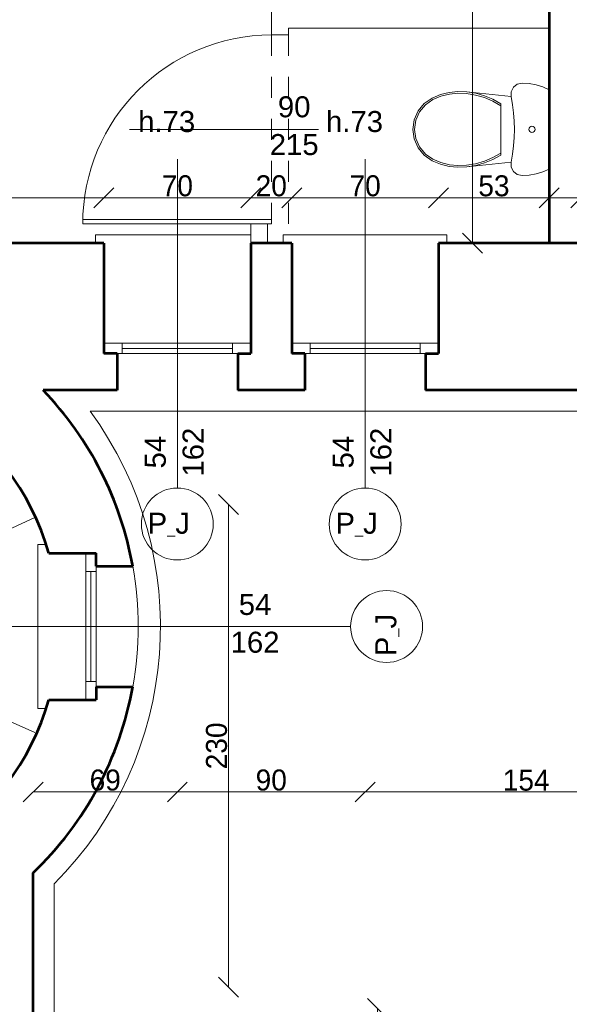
# Model space of a CAD drawing. Header units: inches. Extents: x -21887 to 84279, y -131485 to 67836.
# Tile 19 of 256: x -4483 to -1864, y -24384 to -19694. Entities that reach past the tile are written whole.
import ezdxf

# ---------------------------------------------------------------- set-up
doc = ezdxf.new("R2010")
doc.units = ezdxf.units.IN
doc.header["$MEASUREMENT"] = 0
doc.linetypes.add('Dashed copy', pattern=[200, 100, -100])
doc.layers.get('0').update_dxf_attribs({"lineweight": 13})
doc.layers.get('Defpoints').update_dxf_attribs({"lineweight": 13})
for name, color, linetype, lineweight in [('AI_MURY', 7, 'Continuous', 53), ('Dimensioning', 7, 'Continuous', 13), ('DRZWI', 7, 'Continuous', 13), ('dzialowki', 7, 'Continuous', 53), ('Furniture & Equipment', 7, 'Continuous', 13), ('PODCIAGI', 7, 'Continuous', 13), ('schodzy', 7, 'Continuous', 13)]:
    doc.layers.add(name, color=color, linetype=linetype, lineweight=lineweight)
doc.styles.add('GENERATED_STYLE_7', font='txt')
doc.styles.add('Style-Courier New', font='txt')
doc.dimstyles.new('Dimstyle_4', dxfattribs={"dimtxt": 100, "dimasz": 95, "dimexe": 0, "dimexo": 0, "dimgap": 0.09, "dimtad": 1, "dimdec": 0, "dimlfac": 0.1, "dimzin": 0, "dimdsep": 46, "dimlunit": 5, "dimtxsty": 'GENERATED_STYLE_7', "dimblk": 'ARROWHEAD_6', "dimcen": 0.09, "dimclrd": 161, "dimclre": 161, "dimclrt": 7, "dimadec": 0, "dimazin": 0, "dimtfac": 1, "dimtdec": 0, "dimtmove": 0, "dimatfit": 3, "dimfxl": 0, "dimtolj": 1, "dimtzin": 0, "dimarcsym": 0})
doc.dimstyles.new('Dimstyle_5', dxfattribs={"dimtxt": 100, "dimasz": 95, "dimexe": 0.18, "dimexo": 0, "dimgap": 0.09, "dimtad": 1, "dimtih": 1, "dimtoh": 1, "dimdec": 0, "dimlfac": 0.1, "dimzin": 0, "dimdsep": 46, "dimlunit": 5, "dimtxsty": 'GENERATED_STYLE_7', "dimblk": 'ARROWHEAD_6', "dimcen": 0.09, "dimclrd": 161, "dimclre": 161, "dimclrt": 7, "dimadec": 0, "dimazin": 0, "dimtfac": 1, "dimtdec": 0, "dimtmove": 0, "dimatfit": 3, "dimfxl": 0, "dimtolj": 1, "dimtzin": 0, "dimarcsym": 0})

# ---------------------------------------------------------------- blocks, each defined once
blk = doc.blocks.new('WC LT_70')
at = {"layer": 'Furniture & Equipment', "color": 9, "linetype": 'Continuous'}
for p, q in [((17.6, 619.2), (7.9, 587.1)), ((31.1, 650), (17.6, 619.2)), ((408.9, 650), (31.1, 650)), ((422.4, 619.2), (408.9, 650)), ((432.1, 587.1), (422.4, 619.2)), ((7.9, 587.1), (2, 554)), ((438, 554), (432.1, 587.1)), ((2, 554), (0, 520.5)), ((0, 520.5), (5.1, 497.8)), ((434.9, 497.8), (440, 520.5)), ((440, 520.5), (438, 554)), ((5.1, 497.8), (19.5, 479.5)), ((19.5, 479.5), (40.4, 469.1)), ((40.4, 469.1), (63.7, 468.6)), ((376.3, 468.6), (399.6, 469.1)), ((399.6, 469.1), (420.5, 479.5)), ((420.5, 479.5), (434.9, 497.8)), ((63.7, 468.6), (41, 257)), ((399, 257), (376.3, 468.6)), ((76.7, 381.4), (60, 341.4)), ((85.7, 381.4), (68.5, 341.2)), ((97.9, 419.3), (76.7, 381.4)), ((107.5, 419.3), (85.7, 381.4)), ((342.1, 419.3), (97.9, 419.3)), ((354.3, 381.4), (332.5, 419.3)), ((363.3, 381.4), (342.1, 419.3)), ((371.5, 341.2), (354.3, 381.4)), ((380, 341.4), (363.3, 381.4)), ((60, 341.4), (48.1, 299.7)), ((68.5, 341.2), (56.2, 299.2)), ((383.8, 299.2), (371.5, 341.2)), ((391.9, 299.7), (380, 341.4)), ((48.1, 299.7), (41, 257)), ((56.2, 299.2), (49, 256.1)), ((391, 256.1), (383.8, 299.2)), ((399, 257), (391.9, 299.7)), ((41, 257), (39.4, 214.7)), ((49, 256.1), (47.5, 215)), ((392.5, 215), (391, 256.1)), ((400.6, 214.7), (399, 257)), ((39.4, 214.7), (43.9, 172.6)), ((47.5, 215), (51.9, 174)), ((388.1, 174), (392.5, 215)), ((396.1, 172.6), (400.6, 214.7)), ((43.9, 172.6), (54.3, 131.6)), ((51.9, 174), (62, 134.1)), ((378, 134.1), (388.1, 174)), ((385.7, 131.6), (396.1, 172.6)), ((54.3, 131.6), (70.5, 92.4)), ((62, 134.1), (77.7, 96)), ((77.7, 96), (102.5, 59.8)), ((337.5, 59.8), (362.3, 96)), ((362.3, 96), (378, 134.1)), ((369.5, 92.4), (385.7, 131.6)), ((70.5, 92.4), (96.5, 54.4)), ((96.5, 54.4), (132, 25)), ((102.5, 59.8), (136.3, 31.8)), ((303.7, 31.8), (337.5, 59.8)), ((308, 25), (343.5, 54.4)), ((343.5, 54.4), (369.5, 92.4)), ((132, 25), (174.3, 6.4)), ((136.3, 31.8), (176.5, 14.1)), ((174.3, 6.4), (220, 0)), ((176.5, 14.1), (220, 8)), ((220, 8), (263.5, 14.1)), ((220, 0), (265.7, 6.4)), ((263.5, 14.1), (303.7, 31.8)), ((265.7, 6.4), (308, 25))]:
    blk.add_line(p, q, dxfattribs=at)
at = {"layer": 'Furniture & Equipment', "color": 9, "linetype": 'Continuous', "flags": 128}
blk.add_lwpolyline([(376.3, 468.6), (337.6, 475.4), (298.5, 480.3), (259.3, 483.3), (220, 484.3), (180.7, 483.3), (141.5, 480.3), (102.4, 475.4), (63.7, 468.6)], dxfattribs=at)
at = {"layer": 'Furniture & Equipment', "color": 9, "linetype": 'Continuous'}
blk.add_circle((220, 567.4), 15, dxfattribs=at)
blk = doc.blocks.new('ARROWHEAD_6')
at = {"color": 0, "linetype": 'Continuous'}
for p, q in [((-0.5, -0.5), (0.5, 0.5)), ((0, 0), (-1, 0))]:
    blk.add_line(p, q, dxfattribs=at)
blk = doc.blocks.new('*U1160')
at = {"layer": 'Defpoints', "color": 0, "linetype": 'Continuous'}
for p in [(-3732, -21559.3), (-3732, -23373), (-4419.5, -23758.2)]:
    blk.add_point(p, dxfattribs=at)
at = {"layer": 'Dimensioning', "color": 161, "linetype": 'Continuous', "lineweight": -2}
for p, q in [((-4419.5, -23373.2), (-4419.5, -23372.8)), ((-4324.5, -23373), (-3827, -23373)), ((-3732, -23372.8), (-3732, -23373.2))]:
    blk.add_line(p, q, dxfattribs=at)
at = {"layer": 'Dimensioning', "color": 161, "linetype": 'Continuous', "lineweight": -2, "xscale": 95, "yscale": 95, "zscale": 95, "rotation": 180}
blk.add_blockref('ARROWHEAD_6', (-4419.5, -23373), dxfattribs=at)
at = {"layer": 'Dimensioning', "color": 161, "linetype": 'Continuous', "lineweight": -2, "xscale": 95, "yscale": 95, "zscale": 95}
blk.add_blockref('ARROWHEAD_6', (-3732, -23373), dxfattribs=at)
at = {"layer": 'Dimensioning', "color": 7, "linetype": 'Continuous', "insert": (-4075.7, -23316.7), "char_height": 100, "attachment_point": 5, "style": 'GENERATED_STYLE_7'}
blk.add_mtext('69', dxfattribs=at)
blk = doc.blocks.new('*D2144')
at = {"layer": 'Defpoints'}
for p in [(-3732, -21559.3), (-4075.7, -23373), (-3732, -23373), (-4419.5, -23758.2)]:
    blk.add_point(p, dxfattribs=at)
at = {"layer": 'Dimensioning', "color": 161, "linetype": 'Continuous'}
blk.add_blockref('*U1160', (0, 0), dxfattribs=at)
blk = doc.blocks.new('*U1161')
at = {"layer": 'Defpoints', "color": 0, "linetype": 'Continuous'}
for p in [(-3732, -21559.3), (-2837, -21559.3), (-2837, -23373)]:
    blk.add_point(p, dxfattribs=at)
at = {"layer": 'Dimensioning', "color": 161, "linetype": 'Continuous', "lineweight": -2}
for p, q in [((-3732, -23372.8), (-3732, -23373.2)), ((-3637, -23373), (-2932, -23373)), ((-2837, -23372.8), (-2837, -23373.2))]:
    blk.add_line(p, q, dxfattribs=at)
at = {"layer": 'Dimensioning', "color": 161, "linetype": 'Continuous', "lineweight": -2, "xscale": 95, "yscale": 95, "zscale": 95, "rotation": 180}
blk.add_blockref('ARROWHEAD_6', (-3732, -23373), dxfattribs=at)
at = {"layer": 'Dimensioning', "color": 161, "linetype": 'Continuous', "lineweight": -2, "xscale": 95, "yscale": 95, "zscale": 95}
blk.add_blockref('ARROWHEAD_6', (-2837, -23373), dxfattribs=at)
at = {"layer": 'Dimensioning', "color": 7, "linetype": 'Continuous', "insert": (-3284.5, -23316.7), "char_height": 100, "attachment_point": 5, "style": 'GENERATED_STYLE_7'}
blk.add_mtext('90', dxfattribs=at)
blk = doc.blocks.new('*D2145')
at = {"layer": 'Defpoints'}
for p in [(-3732, -21559.3), (-2837, -21559.3), (-3284.5, -23373), (-2837, -23373)]:
    blk.add_point(p, dxfattribs=at)
at = {"layer": 'Dimensioning', "color": 161, "linetype": 'Continuous'}
blk.add_blockref('*U1161', (0, 0), dxfattribs=at)
blk = doc.blocks.new('*U1162')
at = {"layer": 'Defpoints', "color": 0, "linetype": 'Continuous'}
for p in [(-2837, -21559.3), (-1302, -21559.3), (-1302, -23373)]:
    blk.add_point(p, dxfattribs=at)
at = {"layer": 'Dimensioning', "color": 161, "linetype": 'Continuous', "lineweight": -2}
for p, q in [((-2837, -23372.8), (-2837, -23373.2)), ((-2742, -23373), (-1397, -23373)), ((-1302, -23372.8), (-1302, -23373.2))]:
    blk.add_line(p, q, dxfattribs=at)
at = {"layer": 'Dimensioning', "color": 161, "linetype": 'Continuous', "lineweight": -2, "xscale": 95, "yscale": 95, "zscale": 95, "rotation": 180}
blk.add_blockref('ARROWHEAD_6', (-2837, -23373), dxfattribs=at)
at = {"layer": 'Dimensioning', "color": 161, "linetype": 'Continuous', "lineweight": -2, "xscale": 95, "yscale": 95, "zscale": 95}
blk.add_blockref('ARROWHEAD_6', (-1302, -23373), dxfattribs=at)
at = {"layer": 'Dimensioning', "color": 7, "linetype": 'Continuous', "insert": (-2069.5, -23317.3), "char_height": 100, "attachment_point": 5, "style": 'GENERATED_STYLE_7'}
blk.add_mtext('154', dxfattribs=at)
blk = doc.blocks.new('*D2146')
at = {"layer": 'Defpoints'}
for p in [(-2837, -21559.3), (-1302, -21559.3), (-2069.5, -23373), (-1302, -23373)]:
    blk.add_point(p, dxfattribs=at)
at = {"layer": 'Dimensioning', "color": 161, "linetype": 'Continuous'}
blk.add_blockref('*U1162', (0, 0), dxfattribs=at)
blk = doc.blocks.new('*U1165')
at = {"layer": 'Defpoints', "color": 0, "linetype": 'Continuous'}
for p in [(-5519.5, -20542.4), (-4082, -20542.4), (-4082, -20854)]:
    blk.add_point(p, dxfattribs=at)
at = {"layer": 'Dimensioning', "color": 161, "linetype": 'Continuous', "lineweight": -2}
for p, q in [((-5519.5, -20542.4), (-5519.5, -20542.6)), ((-5424.5, -20542.4), (-4177, -20542.4)), ((-4082, -20542.6), (-4082, -20542.3))]:
    blk.add_line(p, q, dxfattribs=at)
at = {"layer": 'Dimensioning', "color": 161, "linetype": 'Continuous', "lineweight": -2, "xscale": 95, "yscale": 95, "zscale": 95, "rotation": 180}
blk.add_blockref('ARROWHEAD_6', (-5519.5, -20542.4), dxfattribs=at)
at = {"layer": 'Dimensioning', "color": 161, "linetype": 'Continuous', "lineweight": -2, "xscale": 95, "yscale": 95, "zscale": 95}
blk.add_blockref('ARROWHEAD_6', (-4082, -20542.4), dxfattribs=at)
at = {"layer": 'Dimensioning', "color": 7, "linetype": 'Continuous', "insert": (-4800.7, -20488), "char_height": 100, "attachment_point": 5, "style": 'GENERATED_STYLE_7'}
blk.add_mtext('144', dxfattribs=at)
blk = doc.blocks.new('*D2156')
at = {"layer": 'Defpoints'}
for p in [(-5519.5, -20542.4), (-4800.7, -20542.4), (-4082, -20542.4), (-4082, -20854)]:
    blk.add_point(p, dxfattribs=at)
at = {"layer": 'Dimensioning', "color": 161, "linetype": 'Continuous'}
blk.add_blockref('*U1165', (0, 0), dxfattribs=at)
blk = doc.blocks.new('*U1166')
at = {"layer": 'Defpoints', "color": 0, "linetype": 'Continuous'}
for p in [(-3382, -20542.4), (-4082, -20854), (-3382, -20863.4)]:
    blk.add_point(p, dxfattribs=at)
at = {"layer": 'Dimensioning', "color": 161, "linetype": 'Continuous', "lineweight": -2}
for p, q in [((-4082, -20542.6), (-4082, -20542.3)), ((-3987, -20542.4), (-3477, -20542.4)), ((-3382, -20542.6), (-3382, -20542.3))]:
    blk.add_line(p, q, dxfattribs=at)
at = {"layer": 'Dimensioning', "color": 161, "linetype": 'Continuous', "lineweight": -2, "xscale": 95, "yscale": 95, "zscale": 95, "rotation": 180}
blk.add_blockref('ARROWHEAD_6', (-4082, -20542.4), dxfattribs=at)
at = {"layer": 'Dimensioning', "color": 161, "linetype": 'Continuous', "lineweight": -2, "xscale": 95, "yscale": 95, "zscale": 95}
blk.add_blockref('ARROWHEAD_6', (-3382, -20542.4), dxfattribs=at)
at = {"layer": 'Dimensioning', "color": 7, "linetype": 'Continuous', "insert": (-3732, -20486.1), "char_height": 100, "attachment_point": 5, "style": 'GENERATED_STYLE_7'}
blk.add_mtext('70', dxfattribs=at)
blk = doc.blocks.new('*D2157')
at = {"layer": 'Defpoints'}
for p in [(-3732, -20542.4), (-3382, -20542.4), (-4082, -20854), (-3382, -20863.4)]:
    blk.add_point(p, dxfattribs=at)
at = {"layer": 'Dimensioning', "color": 161, "linetype": 'Continuous'}
blk.add_blockref('*U1166', (0, 0), dxfattribs=at)
blk = doc.blocks.new('*U1167')
at = {"layer": 'Defpoints', "color": 0, "linetype": 'Continuous'}
for p in [(-3187, -20542.4), (-3382, -20863.4), (-3187, -20863.4)]:
    blk.add_point(p, dxfattribs=at)
at = {"layer": 'Dimensioning', "color": 161, "linetype": 'Continuous', "lineweight": -2}
for p, q in [((-3382, -20542.6), (-3382, -20542.3)), ((-3287, -20542.4), (-3282, -20542.4)), ((-3187, -20542.6), (-3187, -20542.3))]:
    blk.add_line(p, q, dxfattribs=at)
at = {"layer": 'Dimensioning', "color": 161, "linetype": 'Continuous', "lineweight": -2, "xscale": 95, "yscale": 95, "zscale": 95, "rotation": 180}
blk.add_blockref('ARROWHEAD_6', (-3382, -20542.4), dxfattribs=at)
at = {"layer": 'Dimensioning', "color": 161, "linetype": 'Continuous', "lineweight": -2, "xscale": 95, "yscale": 95, "zscale": 95}
blk.add_blockref('ARROWHEAD_6', (-3187, -20542.4), dxfattribs=at)
at = {"layer": 'Dimensioning', "color": 7, "linetype": 'Continuous', "insert": (-3284.5, -20486.1), "char_height": 100, "attachment_point": 5, "style": 'GENERATED_STYLE_7'}
blk.add_mtext('20', dxfattribs=at)
blk = doc.blocks.new('*D2158')
at = {"layer": 'Defpoints'}
for p in [(-3284.5, -20542.4), (-3187, -20542.4), (-3382, -20863.4), (-3187, -20863.4)]:
    blk.add_point(p, dxfattribs=at)
at = {"layer": 'Dimensioning', "color": 161, "linetype": 'Continuous'}
blk.add_blockref('*U1167', (0, 0), dxfattribs=at)
blk = doc.blocks.new('*U1168')
at = {"layer": 'Defpoints', "color": 0, "linetype": 'Continuous'}
for p in [(-2487, -20542.4), (-3187, -20863.4), (-2487, -20891.9)]:
    blk.add_point(p, dxfattribs=at)
at = {"layer": 'Dimensioning', "color": 161, "linetype": 'Continuous', "lineweight": -2}
for p, q in [((-3187, -20542.6), (-3187, -20542.3)), ((-3092, -20542.4), (-2582, -20542.4)), ((-2487, -20542.6), (-2487, -20542.3))]:
    blk.add_line(p, q, dxfattribs=at)
at = {"layer": 'Dimensioning', "color": 161, "linetype": 'Continuous', "lineweight": -2, "xscale": 95, "yscale": 95, "zscale": 95, "rotation": 180}
blk.add_blockref('ARROWHEAD_6', (-3187, -20542.4), dxfattribs=at)
at = {"layer": 'Dimensioning', "color": 161, "linetype": 'Continuous', "lineweight": -2, "xscale": 95, "yscale": 95, "zscale": 95}
blk.add_blockref('ARROWHEAD_6', (-2487, -20542.4), dxfattribs=at)
at = {"layer": 'Dimensioning', "color": 7, "linetype": 'Continuous', "insert": (-2837, -20486.1), "char_height": 100, "attachment_point": 5, "style": 'GENERATED_STYLE_7'}
blk.add_mtext('70', dxfattribs=at)
blk = doc.blocks.new('*D2159')
at = {"layer": 'Defpoints'}
for p in [(-2837, -20542.4), (-2487, -20542.4), (-3187, -20863.4), (-2487, -20891.9)]:
    blk.add_point(p, dxfattribs=at)
at = {"layer": 'Dimensioning', "color": 161, "linetype": 'Continuous'}
blk.add_blockref('*U1168', (0, 0), dxfattribs=at)
blk = doc.blocks.new('*U1169')
at = {"layer": 'Defpoints', "color": 0, "linetype": 'Continuous'}
for p in [(-1959.7, -20542.4), (-1959.7, -20645.4), (-2487, -20891.9)]:
    blk.add_point(p, dxfattribs=at)
at = {"layer": 'Dimensioning', "color": 161, "linetype": 'Continuous', "lineweight": -2}
for p, q in [((-2487, -20542.6), (-2487, -20542.3)), ((-2392, -20542.4), (-2054.7, -20542.4)), ((-1959.7, -20542.6), (-1959.7, -20542.3))]:
    blk.add_line(p, q, dxfattribs=at)
at = {"layer": 'Dimensioning', "color": 161, "linetype": 'Continuous', "lineweight": -2, "xscale": 95, "yscale": 95, "zscale": 95, "rotation": 180}
blk.add_blockref('ARROWHEAD_6', (-2487, -20542.4), dxfattribs=at)
at = {"layer": 'Dimensioning', "color": 161, "linetype": 'Continuous', "lineweight": -2, "xscale": 95, "yscale": 95, "zscale": 95}
blk.add_blockref('ARROWHEAD_6', (-1959.7, -20542.4), dxfattribs=at)
at = {"layer": 'Dimensioning', "color": 7, "linetype": 'Continuous', "insert": (-2223.3, -20486.1), "char_height": 100, "attachment_point": 5, "style": 'GENERATED_STYLE_7'}
blk.add_mtext('53', dxfattribs=at)
blk = doc.blocks.new('*D2160')
at = {"layer": 'Defpoints'}
for p in [(-2223.3, -20542.4), (-1959.7, -20542.4), (-1959.7, -20645.4), (-2487, -20891.9)]:
    blk.add_point(p, dxfattribs=at)
at = {"layer": 'Dimensioning', "color": 161, "linetype": 'Continuous'}
blk.add_blockref('*U1169', (0, 0), dxfattribs=at)
blk = doc.blocks.new('*U1170')
at = {"layer": 'Defpoints', "color": 0, "linetype": 'Continuous'}
for p in [(-1809.7, -20542.4), (-1959.7, -20645.4), (-1809.7, -20654.9)]:
    blk.add_point(p, dxfattribs=at)
at = {"layer": 'Dimensioning', "color": 161, "linetype": 'Continuous', "lineweight": -2}
for p, q in [((-2054.7, -20542.4), (-2149.7, -20542.4)), ((-1959.7, -20542.6), (-1959.7, -20542.3)), ((-1959.7, -20542.4), (-1809.7, -20542.4)), ((-1809.7, -20542.6), (-1809.7, -20542.3)), ((-1714.7, -20542.4), (-1446.3, -20542.4))]:
    blk.add_line(p, q, dxfattribs=at)
at = {"layer": 'Dimensioning', "color": 161, "linetype": 'Continuous', "lineweight": -2, "xscale": 95, "yscale": 95, "zscale": 95}
blk.add_blockref('ARROWHEAD_6', (-1959.7, -20542.4), dxfattribs=at)
at = {"layer": 'Dimensioning', "color": 161, "linetype": 'Continuous', "lineweight": -2, "xscale": 95, "yscale": 95, "zscale": 95, "rotation": 180}
blk.add_blockref('ARROWHEAD_6', (-1809.7, -20542.4), dxfattribs=at)
at = {"layer": 'Dimensioning', "color": 7, "linetype": 'Continuous', "insert": (-1533, -20486.7), "char_height": 100, "attachment_point": 5, "style": 'GENERATED_STYLE_7'}
blk.add_mtext('15', dxfattribs=at)
blk = doc.blocks.new('*D2161')
at = {"layer": 'Defpoints'}
for p in [(-1809.7, -20542.4), (-1533, -20542.4), (-1959.7, -20645.4), (-1809.7, -20654.9)]:
    blk.add_point(p, dxfattribs=at)
at = {"layer": 'Dimensioning', "color": 161, "linetype": 'Continuous'}
blk.add_blockref('*U1170', (0, 0), dxfattribs=at)
blk = doc.blocks.new('*U1171')
at = {"layer": 'Defpoints', "color": 0, "linetype": 'Continuous'}
for p in [(-1652, -20542.4), (-1809.7, -20654.9), (-1652, -20882.4)]:
    blk.add_point(p, dxfattribs=at)
at = {"layer": 'Dimensioning', "color": 161, "linetype": 'Continuous', "lineweight": -2}
for p, q in [((-1904.7, -20542.4), (-1999.7, -20542.4)), ((-1809.7, -20542.6), (-1809.7, -20542.3)), ((-1809.7, -20542.4), (-1652, -20542.4)), ((-1652, -20542.6), (-1652, -20542.3)), ((-1557, -20542.4), (-1286.5, -20542.4))]:
    blk.add_line(p, q, dxfattribs=at)
at = {"layer": 'Dimensioning', "color": 161, "linetype": 'Continuous', "lineweight": -2, "xscale": 95, "yscale": 95, "zscale": 95}
blk.add_blockref('ARROWHEAD_6', (-1809.7, -20542.4), dxfattribs=at)
at = {"layer": 'Dimensioning', "color": 161, "linetype": 'Continuous', "lineweight": -2, "xscale": 95, "yscale": 95, "zscale": 95, "rotation": 180}
blk.add_blockref('ARROWHEAD_6', (-1652, -20542.4), dxfattribs=at)
at = {"layer": 'Dimensioning', "color": 7, "linetype": 'Continuous', "insert": (-1374.2, -20486.1), "char_height": 100, "attachment_point": 5, "style": 'GENERATED_STYLE_7'}
blk.add_mtext('16', dxfattribs=at)
blk = doc.blocks.new('*D2162')
at = {"layer": 'Defpoints'}
for p in [(-1652, -20542.4), (-1374.2, -20542.4), (-1809.7, -20654.9), (-1652, -20882.4)]:
    blk.add_point(p, dxfattribs=at)
at = {"layer": 'Dimensioning', "color": 161, "linetype": 'Continuous'}
blk.add_blockref('*U1171', (0, 0), dxfattribs=at)
blk = doc.blocks.new('*U376')
at = {"layer": 'Defpoints', "color": 0, "linetype": 'Continuous'}
for p in [(-3768.9, -23758.2), (61880.5, -23758.2), (62095.5, -27324.3)]:
    blk.add_point(p, dxfattribs=at)
at = {"layer": 'Dimensioning', "color": 161, "linetype": 'Continuous', "lineweight": -2}
for p, q in [((-3768.7, -23758.2), (-3768.9, -23758.2)), ((-3768.9, -27229.3), (-3768.9, -23853.2)), ((-3768.7, -27324.3), (-3768.9, -27324.3))]:
    blk.add_line(p, q, dxfattribs=at)
at = {"layer": 'Dimensioning', "color": 161, "linetype": 'Continuous', "lineweight": -2, "xscale": 95, "yscale": 95, "zscale": 95}
for p, rotation in [((-3768.9, -23758.2), 90), ((-3768.9, -27324.3), 270)]:
    blk.add_blockref('ARROWHEAD_6', p, dxfattribs=dict(at, rotation=rotation))
at = {"layer": 'Dimensioning', "color": 7, "linetype": 'Continuous', "insert": (-3825.2, -25541.2), "char_height": 100, "attachment_point": 5, "rotation": 90, "style": 'GENERATED_STYLE_7'}
blk.add_mtext('357', dxfattribs=at)
blk = doc.blocks.new('*U1772')
at = {"layer": 'Defpoints'}
for p in [(-2777.6, -24404.3), (62871.9, -24404.3), (-2777.6, -25541.2), (63086.9, -27970.5)]:
    blk.add_point(p, dxfattribs=at)
at = {"layer": 'Dimensioning', "color": 161, "linetype": 'Continuous'}
blk.add_blockref('*U376', (991.3, -646.2), dxfattribs=at)
blk = doc.blocks.new('*D2396')
at = {"layer": 'Defpoints'}
for p in [(-2777.6, 0), (-2777.6, -24404.3), (62871.9, -24404.3), (63086.9, -27970.5)]:
    blk.add_point(p, dxfattribs=at)
at = {"layer": 'Dimensioning', "color": 161, "linetype": 'Continuous'}
blk.add_blockref('*U1772', (0, 0), dxfattribs=at)
blk = doc.blocks.new('*U377')
at = {"layer": 'Defpoints', "color": 0, "linetype": 'Continuous'}
for p in [(-3768.9, -21459.3), (61832.4, -21459.3), (61880.5, -23758.2)]:
    blk.add_point(p, dxfattribs=at)
at = {"layer": 'Dimensioning', "color": 161, "linetype": 'Continuous', "lineweight": -2}
for p, q in [((-3768.7, -21459.3), (-3768.9, -21459.3)), ((-3768.9, -23663.2), (-3768.9, -21554.3)), ((-3768.7, -23758.2), (-3768.9, -23758.2))]:
    blk.add_line(p, q, dxfattribs=at)
at = {"layer": 'Dimensioning', "color": 161, "linetype": 'Continuous', "lineweight": -2, "xscale": 95, "yscale": 95, "zscale": 95}
for p, rotation in [((-3768.9, -21459.3), 90), ((-3768.9, -23758.2), 270)]:
    blk.add_blockref('ARROWHEAD_6', p, dxfattribs=dict(at, rotation=rotation))
at = {"layer": 'Dimensioning', "color": 7, "linetype": 'Continuous', "insert": (-3825.2, -22608.7), "char_height": 100, "attachment_point": 5, "rotation": 90, "style": 'GENERATED_STYLE_7'}
blk.add_mtext('230', dxfattribs=at)
blk = doc.blocks.new('*U1773')
at = {"layer": 'Defpoints'}
for p in [(-3488.6, -22004), (62112.7, -22004), (-3488.6, -22608.7), (62160.9, -24302.8)]:
    blk.add_point(p, dxfattribs=at)
at = {"layer": 'Dimensioning', "color": 161, "linetype": 'Continuous'}
blk.add_blockref('*U377', (280.3, -544.7), dxfattribs=at)
blk = doc.blocks.new('*D2397')
at = {"layer": 'Defpoints'}
for p in [(-3488.6, 0), (-3488.6, -22004), (62112.7, -22004), (62160.9, -24302.8)]:
    blk.add_point(p, dxfattribs=at)
at = {"layer": 'Dimensioning', "color": 161, "linetype": 'Continuous'}
blk.add_blockref('*U1773', (0, 0), dxfattribs=at)
blk = doc.blocks.new('*U438')
at = {"layer": 'Defpoints', "color": 0, "linetype": 'Continuous'}
for p in [(-5519.5, -17659.3), (-2325.3, -17659.3), (-5519.5, -20759.3)]:
    blk.add_point(p, dxfattribs=at)
at = {"layer": 'Dimensioning', "color": 161, "linetype": 'Continuous', "lineweight": -2}
for p, q in [((-2325.5, -17659.3), (-2325.3, -17659.3)), ((-2325.3, -20664.3), (-2325.3, -17754.3)), ((-2325.5, -20759.3), (-2325.3, -20759.3))]:
    blk.add_line(p, q, dxfattribs=at)
at = {"layer": 'Dimensioning', "color": 161, "linetype": 'Continuous', "lineweight": -2, "xscale": 95, "yscale": 95, "zscale": 95}
for p, rotation in [((-2325.3, -17659.3), 90), ((-2325.3, -20759.3), 270)]:
    blk.add_blockref('ARROWHEAD_6', p, dxfattribs=dict(at, rotation=rotation))
at = {"layer": 'Dimensioning', "color": 7, "linetype": 'Continuous', "insert": (-2381.6, -19209.3), "char_height": 100, "attachment_point": 5, "rotation": 90, "style": 'GENERATED_STYLE_7'}
blk.add_mtext('310', dxfattribs=at)
blk = doc.blocks.new('*D2579')
at = {"layer": 'Defpoints'}
for p in [(-5519.5, -17659.3), (-2325.3, -17659.3), (-2325.3, -19209.3), (-5519.5, -20759.3)]:
    blk.add_point(p, dxfattribs=at)
at = {"layer": 'Dimensioning', "color": 161, "linetype": 'Continuous'}
blk.add_blockref('*U438', (0, 0), dxfattribs=at)

msp = doc.modelspace()

# ---------------------------------------------------------------- linework, layer by layer
at = {"layer": 'AI_MURY', "color": 7, "linetype": 'Continuous'}
for p, q in [((-4082, -20759.3), (-5519.5, -20759.3)), ((-4082, -20759.3), (-4082, -21285.1)), ((-3382, -20759.3), (-3382, -21285.1)), ((-3187, -20759.3), (-3382, -20759.3)), ((-3187, -20759.3), (-3187, -21285.1)), ((-1652, -20759.3), (-2487, -20759.3)), ((-2487, -20759.3), (-2487, -21285.1)), ((-4019.5, -21285.1), (-4082, -21285.1)), ((-4019.5, -21285.1), (-4019.5, -21459.3)), ((-3444.5, -21285.1), (-3444.5, -21459.3)), ((-3444.5, -21285.1), (-3382, -21285.1)), ((-3124.5, -21285.1), (-3187, -21285.1)), ((-3124.5, -21285.1), (-3124.5, -21459.3)), ((-2549.5, -21285.1), (-2549.5, -21459.3)), ((-2549.5, -21285.1), (-2487, -21285.1)), ((-4019.5, -21459.3), (-4371.3, -21459.3)), ((-3124.5, -21459.3), (-3444.5, -21459.3)), ((-1589.5, -21459.3), (-2549.5, -21459.3)), ((-4344.1, -22234.7), (-4118.5, -22234.7)), ((-4118.5, -22297.2), (-4118.5, -22234.7)), ((-4118.5, -22297.2), (-3944.3, -22297.2)), ((-4118.5, -22872.2), (-3944.3, -22872.2)), ((-4118.5, -22872.2), (-4118.5, -22934.7)), ((-4344.1, -22934.7), (-4118.5, -22934.7)), ((-4419.5, -26641.8), (-4419.5, -23758.2))]:
    msp.add_line(p, q, dxfattribs=at)
for radius, start, end in [(1250, 16.2602, 343.7398), (1625.4, 10.1882, 43.8188), (1625.4, 313.7815, 349.8118)]:
    msp.add_arc((-5544.1, -22584.7), radius, start, end, dxfattribs=at)
at = {"layer": 'DRZWI', "color": 220, "linetype": 'Continuous'}
for p, q in [((-3732, -21925.2), (-3732, -20358.9)), ((-2837, -21925.2), (-2837, -20358.9)), ((-3994.5, -21235.1), (-4082, -21235.1)), ((-3994.5, -21235.1), (-3469.5, -21235.1)), ((-3994.5, -21235.1), (-3994.5, -21285.1)), ((-3469.5, -21235.1), (-3382, -21235.1)), ((-3469.5, -21235.1), (-3469.5, -21285.1)), ((-3099.5, -21235.1), (-3187, -21235.1)), ((-2574.5, -21235.1), (-3099.5, -21235.1)), ((-3099.5, -21235.1), (-3099.5, -21285.1)), ((-2574.5, -21235.1), (-2487, -21235.1)), ((-2574.5, -21235.1), (-2574.5, -21285.1)), ((-3994.5, -21285.1), (-4019.5, -21285.1)), ((-3994.5, -21260.1), (-3469.5, -21260.1)), ((-3994.5, -21285.1), (-3469.5, -21285.1)), ((-3469.5, -21285.1), (-3444.5, -21285.1)), ((-3099.5, -21285.1), (-3124.5, -21285.1)), ((-2574.5, -21260.1), (-3099.5, -21260.1)), ((-2574.5, -21285.1), (-3099.5, -21285.1)), ((-2574.5, -21285.1), (-2549.5, -21285.1)), ((-4168.5, -22322.2), (-4168.5, -22234.7)), ((-4168.5, -22322.2), (-4168.5, -22847.2)), ((-4168.5, -22322.2), (-4118.5, -22322.2)), ((-4143.5, -22322.2), (-4143.5, -22847.2)), ((-4118.5, -22322.2), (-4118.5, -22297.2)), ((-4118.5, -22322.2), (-4118.5, -22847.2)), ((-2906.1, -22584.7), (-4756.9, -22584.7)), ((-4168.5, -22847.2), (-4168.5, -22934.7)), ((-4168.5, -22847.2), (-4118.5, -22847.2)), ((-4118.5, -22847.2), (-4118.5, -22872.2))]:
    msp.add_line(p, q, dxfattribs=at)
at = {"layer": 'DRZWI', "color": 9, "linetype": 'Continuous'}
for p, q in [((-3282.8, -20646.8), (-4182.8, -20646.8)), ((-3282.8, -20666.8), (-4182.8, -20666.8)), ((-3302, -20666.8), (-3382, -20666.8)), ((-3382, -20759.3), (-3382, -20666.8)), ((-3302, -20759.3), (-3302, -20666.8))]:
    msp.add_line(p, q, dxfattribs=at)
at = {"layer": 'DRZWI', "color": 251, "linetype": 'Continuous'}
for p, q in [((-4122, -20719.3), (-3382, -20719.3)), ((-4122, -20759.3), (-4122, -20719.3)), ((-2447, -20719.3), (-3227, -20719.3)), ((-3227, -20759.3), (-3227, -20719.3)), ((-2447, -20759.3), (-2447, -20719.3)), ((180.5, -21559.3), (-4147.4, -21559.3)), ((-4396.5, -22194.7), (-4396.5, -22974.7)), ((-4356.5, -22194.7), (-4396.5, -22194.7)), ((-4356.5, -22974.7), (-4396.5, -22974.7)), ((-4319.5, -23811.2), (-4319.5, -33359.3))]:
    msp.add_line(p, q, dxfattribs=at)
at = {"layer": 'DRZWI', "color": 220, "linetype": 'Continuous'}
for centre in [(-3732.1, -22096.5), (-2837.1, -22096.5), (-2734.8, -22584.7)]:
    msp.add_circle(centre, 171.3, dxfattribs=at)
at = {"layer": 'DRZWI', "color": 251, "linetype": 'Continuous'}
for centre, radius, start, end in [((-5549.1, -22584.7), 1736.7, 315.0729, 36.186), ((-5544.3, -22584.7), 1625.4, 349.8429, 10.1571)]:
    msp.add_arc(centre, radius, start, end, dxfattribs=at)
at = {"layer": 'dzialowki', "color": 12, "linetype": 'Continuous'}
msp.add_line((-1959.7, -17659.3), (-1959.7, -20759.3), dxfattribs=at)
at = {"layer": 'PODCIAGI', "color": 9, "linetype": 'Continuous'}
for p, q in [((-3282.8, -19766.8), (-3282.8, -19561.8)), ((-3202.8, -19734.3), (-1959.7, -19734.3)), ((-3202.8, -19766.8), (-3202.8, -19734.3)), ((-3202.8, -19766.8), (-3282.8, -19766.8)), ((-3059.2, -20216.8), (-3959.2, -20216.8))]:
    msp.add_line(p, q, dxfattribs=at)
at = {"layer": 'PODCIAGI', "color": 9, "linetype": 'Dashed copy'}
for p, q in [((-3282.8, -20666.8), (-3282.8, -19766.8)), ((-3202.8, -20666.8), (-3202.8, -19766.8))]:
    msp.add_line(p, q, dxfattribs=at)
at = {"layer": 'PODCIAGI', "color": 9, "linetype": 'Continuous'}
msp.add_arc((-3282.8, -20666.8), 900, 90, 180, dxfattribs=at)
at = {"layer": 'schodzy', "color": 9, "linetype": 'Continuous'}
for p, q in [((-6687.5, -22079.5), (-4410.8, -23089.8)), ((-5549.1, -22584.7), (-4408.6, -22064.6))]:
    msp.add_line(p, q, dxfattribs=at)

# ---------------------------------------------------------------- block references
at = {"layer": 'PODCIAGI', "rotation": 270}
msp.add_blockref('WC LT_70', (-2609.7, -19996.8), dxfattribs=at)

# ---------------------------------------------------------------- texts
at = {"layer": 'DRZWI', "color": 220, "char_height": 100, "attachment_point": 1, "style": 'GENERATED_STYLE_7'}
for s, insert, width in [('\\fArial|b0|i0|c238|p39;h.73', (-3918.7, -20129.3), 460.863), ('\\fArial|b0|i0|c238|p39;h.73', (-3023.7, -20129.3), 460.863), ('\\fArial|b0|i0|c238|p39;P\\H50.000000;_\\H100.000000;J', (-3873.6, -22042.9), 460.117), ('\\fArial|b0|i0|c238|p39;P\\H50.000000;_\\H100.000000;J', (-2978.6, -22042.9), 460.117)]:
    msp.add_mtext(s, dxfattribs=dict(at, insert=insert, width=width))
at = {"layer": 'DRZWI', "color": 220, "char_height": 100, "width": 355.178, "attachment_point": 2, "rotation": 90, "line_spacing_factor": 1.079252, "style": 'GENERATED_STYLE_7'}
for insert in [(-3887.1, -21754.2), (-2992.1, -21754.2)]:
    msp.add_mtext('\\fArial|b0|i0|c238|p39;54\\P162', dxfattribs=dict(at, insert=insert))
at = {"layer": 'DRZWI', "color": 220, "insert": (-3361.6, -22429.6), "char_height": 100, "width": 355.178, "attachment_point": 2, "line_spacing_factor": 1.079252, "style": 'GENERATED_STYLE_7'}
msp.add_mtext('\\fArial|b0|i0|c238|p39;54\\P162', dxfattribs=at)
at = {"layer": 'DRZWI', "color": 220, "insert": (-2788.4, -22726.2), "char_height": 100, "width": 460.117, "attachment_point": 1, "rotation": 90, "style": 'GENERATED_STYLE_7'}
msp.add_mtext('\\fArial|b0|i0|c238|p39;P\\H50.000000;_\\H100.000000;J', dxfattribs=at)
at = {"layer": 'PODCIAGI', "color": 9, "insert": (-3175.2, -20059.2), "char_height": 100, "width": 704.483, "attachment_point": 2, "line_spacing_factor": 1.079165, "style": 'GENERATED_STYLE_7'}
msp.add_mtext('\\fArial|b0|i0|c238|p39;90\\P215', dxfattribs=at)

# ---------------------------------------------------------------- dimensions: what is measured, and where the dimension line sits
at = {"layer": 'Dimensioning', "color": 161, "linetype": 'Continuous'}
for base, p1, p2, picture, middle in [((-3488.6, -22004), (62160.9, -24302.8), (62112.7, -22004), '*D2397', (-3488.6, 0)), ((-2777.6, -24404.3), (63086.9, -27970.5), (62871.9, -24404.3), '*D2396', (-2777.6, 0)), ((-2325.3, -17659.3), (-5519.5, -20759.3), (-5519.5, -17659.3), '*D2579', (-2325.3, -19209.3))]:
    dim = msp.add_linear_dim(base=base, p1=p1, p2=p2, angle=90, dimstyle='Dimstyle_4', override={"dimtxsty": 'Style-Courier New', "dimclrd": 0, "dimclre": 161, "dimlwe": 0}, dxfattribs=at)
    dim.commit()
    dim.dimension.update_dxf_attribs({"geometry": picture, "text_midpoint": middle, "dimtype": 128})
for base, p1, p2, picture, middle in [((-4082, -20542.4), (-5519.5, -20542.4), (-4082, -20854), '*D2156', (-4800.7, -20542.4)), ((-3382, -20542.4), (-4082, -20854), (-3382, -20863.4), '*D2157', (-3732, -20542.4)), ((-3186.9819462, -20542.4352175), (-3381.9819462, -20863.4341364), (-3186.9819462, -20863.4341364), '*D2158', (-3284.4819462, -20542.4352175)), ((-2487, -20542.4), (-3187, -20863.4), (-2487, -20891.9), '*D2159', (-2837, -20542.4)), ((-1959.7, -20542.4), (-2487, -20891.9), (-1959.7, -20645.4), '*D2160', (-2223.3, -20542.4)), ((-1809.7, -20542.4), (-1959.7, -20645.4), (-1809.7, -20654.9), '*D2161', (-1533, -20542.4)), ((-1652, -20542.4), (-1809.7, -20654.9), (-1652, -20882.4), '*D2162', (-1374.2, -20542.4)), ((-3732, -23373), (-4419.5, -23758.2), (-3732, -21559.3), '*D2144', (-4075.7, -23373)), ((-2836.9819462, -23373.0133365), (-3731.9819462, -21559.2868952), (-2836.9819462, -21559.2868952), '*D2145', (-3284.4819462, -23373.0133365)), ((-1301.9819462, -23373.0133365), (-2836.9819462, -21559.2868952), (-1301.9819462, -21559.2868952), '*D2146', (-2069.4819462, -23373.0133365))]:
    dim = msp.add_linear_dim(base=base, p1=p1, p2=p2, dimstyle='Dimstyle_5', override={"dimtxsty": 'Style-Courier New', "dimclrd": 0, "dimclre": 161, "dimlwe": 0}, dxfattribs=at)
    dim.commit()
    dim.dimension.update_dxf_attribs({"geometry": picture, "text_midpoint": middle, "dimtype": 128})

doc.saveas('drawing.dxf')
